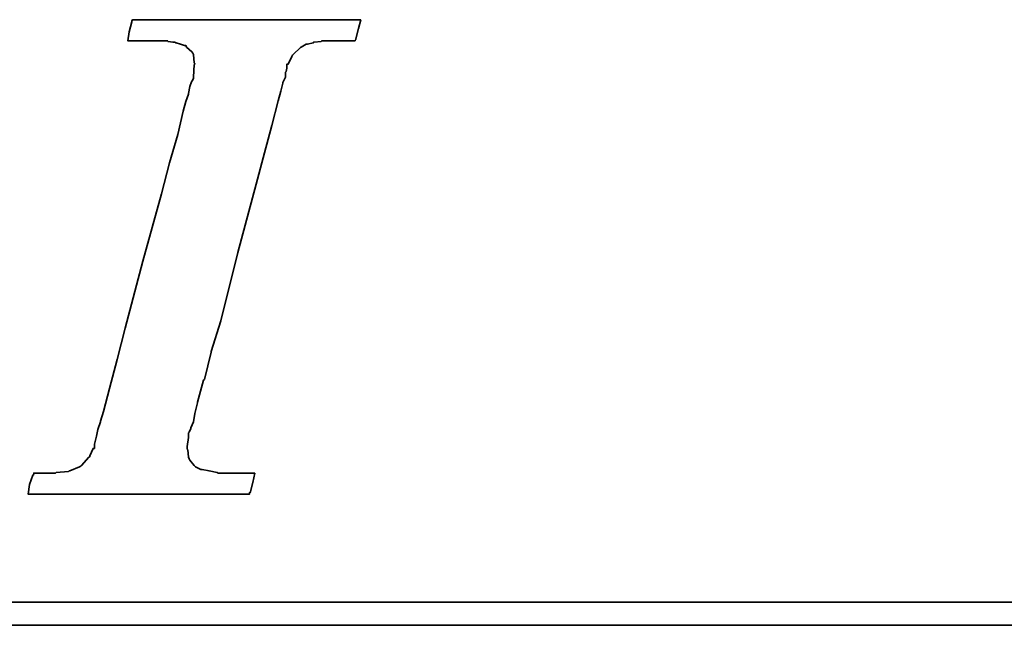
# Model space of a CAD drawing. Extents: x 15 to 1084, y 29 to 151.
# Tile 31 of 51: x 176.61 to 180.15, y 90.91 to 93.08. Entities that reach past the tile are written whole.
import ezdxf

# ---------------------------------------------------------------- set-up
doc = ezdxf.new("R2010")
doc.units = 0
doc.header["$MEASUREMENT"] = 0
doc.layers.add('DIM', color=4, linetype='CONTINUOUS')
doc.layers.add('layer 1', color=7, linetype='CONTINUOUS')

# ---------------------------------------------------------------- blocks, each defined once
blk = doc.blocks.new('TBI MOTION logo(完整正式版)')
at = {"layer": 'layer 1', "color": 22, "lineweight": 35}
for points, knots in [([(-40.59125, -7.94375), (-40.59125, -7.94375), (-40.97375, -7.94375), (-40.97375, -7.94375), (-40.97375, -7.94375), (-40.97375, -7.94375), (-41.38125, -7.94375), (-41.38125, -7.94375), (-41.38125, -7.94375), (-41.38125, -7.94375), (-41.54875, -7.94375), (-41.54875, -7.94375), (-41.54875, -7.94375), (-41.54875, -7.94375), (-41.59875, -7.94375), (-41.59875, -7.94375), (-41.59875, -7.94375), (-41.59875, -7.94375), (-41.88375, -7.94375), (-41.88375, -7.94375), (-41.88375, -7.94375), (-41.88375, -7.94375), (-41.90875, -7.91875), (-41.90875, -7.91875), (-41.90875, -7.91875), (-41.90875, -7.91875), (-42.19875, -7.87125), (-42.19875, -7.87125), (-42.19875, -7.87125), (-42.19875, -7.87125), (-42.43875, -7.82375), (-42.43875, -7.82375), (-42.43875, -7.82375), (-42.43875, -7.82375), (-42.45875, -7.82375), (-42.45875, -7.82375), (-42.45875, -7.82375), (-42.45875, -7.82375), (-42.48625, -7.82375), (-42.48625, -7.82375), (-42.48625, -7.82375), (-42.48625, -7.82375), (-42.67625, -7.72375), (-42.67625, -7.72375), (-42.67625, -7.72375), (-42.67625, -7.72375), (-42.70125, -7.70375), (-42.70125, -7.70375), (-42.70125, -7.70375), (-42.70125, -7.70375), (-42.72375, -7.67875), (-42.72375, -7.67875), (-42.72375, -7.67875), (-42.72375, -7.67875), (-42.86875, -7.48875), (-42.86875, -7.48875), (-42.86875, -7.48875), (-42.86875, -7.48875), (-42.89375, -7.43875), (-42.89375, -7.43875), (-42.89375, -7.43875), (-42.89375, -7.43875), (-42.91875, -7.38875), (-42.91875, -7.38875), (-42.91875, -7.38875), (-42.91875, -7.38875), (-42.93875, -7.12875), (-42.93875, -7.12875), (-42.93875, -7.12875), (-42.93875, -7.12875), (-42.96375, -7.10375), (-42.96375, -7.10375), (-42.96375, -7.10375), (-42.96375, -7.10375), (-42.96375, -7.05375), (-42.96375, -7.05375), (-42.96375, -7.05375), (-42.96375, -7.05375), (-42.96375, -7.00875), (-42.96375, -7.00875), (-42.96375, -7.00875), (-42.96375, -7.00875), (-42.91875, -6.69625), (-42.91875, -6.69625), (-42.91875, -6.69625), (-42.91875, -6.69625), (-42.91875, -6.62375), (-42.91875, -6.62375), (-42.91875, -6.62375), (-42.91875, -6.62375), (-42.91875, -6.59625), (-42.91875, -6.59625), (-42.91875, -6.59625), (-42.91875, -6.59625), (-42.91875, -6.57375), (-42.91875, -6.57375), (-42.91875, -6.57375), (-42.91875, -6.57375), (-42.91875, -6.52875), (-42.91875, -6.52875), (-42.91875, -6.52875), (-42.91875, -6.52875), (-42.89375, -6.50375), (-42.89375, -6.50375), (-42.89375, -6.50375), (-42.89375, -6.50375), (-42.84375, -6.38375), (-42.84375, -6.38375), (-42.84375, -6.38375), (-42.84375, -6.38375), (-42.84375, -6.35875), (-42.84375, -6.35875), (-42.84375, -6.35875), (-42.84375, -6.35875), (-42.74625, -6.14375), (-42.74625, -6.14375), (-42.74625, -6.14375), (-42.74625, -6.14375), (-42.70125, -5.85375), (-42.70125, -5.85375), (-42.70125, -5.85375), (-42.70125, -5.85375), (-42.60375, -5.47125), (-42.60375, -5.47125), (-42.60375, -5.47125), (-42.60375, -5.47125), (-42.60375, -5.44875), (-42.60375, -5.44875), (-42.60375, -5.44875), (-42.60375, -5.44875), (-42.38875, -4.67875), (-42.38875, -4.67875), (-42.38875, -4.67875), (-42.38875, -4.67875), (-42.36375, -4.65375), (-42.36375, -4.65375), (-42.36375, -4.65375), (-42.36375, -4.65375), (-42.12375, -3.69625), (-42.12375, -3.69625), (-42.12375, -3.69625), (-42.12375, -3.69625), (-42.12375, -3.67374), (-42.12375, -3.67374), (-42.12375, -3.67374), (-42.12375, -3.67374), (-41.78875, -2.59374), (-41.78875, -2.59374), (-41.78875, -2.59374), (-41.78875, -2.59374), (-41.18875, -0.19375), (-41.18875, -0.19375), (-41.18875, -0.19375), (-41.18875, -0.19375), (-40.54375, 2.20624), (-40.54375, 2.20624), (-40.54375, 2.20624), (-40.54375, 2.20624), (-40.25375, 3.30875), (-40.25375, 3.30875), (-40.25375, 3.30875), (-40.25375, 3.30875), (-39.98875, 4.27125), (-39.98875, 4.27125), (-39.98875, 4.27125), (-39.98875, 4.27125), (-39.77375, 5.13125), (-39.77375, 5.13125), (-39.77375, 5.13125), (-39.77375, 5.13125), (-39.67875, 5.47125), (-39.67875, 5.47125), (-39.67875, 5.47125), (-39.67875, 5.47125), (-39.60375, 5.75625), (-39.60375, 5.75625), (-39.60375, 5.75625), (-39.60375, 5.75625), (-39.60375, 5.78125), (-39.60375, 5.78125), (-39.60375, 5.78125), (-39.60375, 5.78125), (-39.50875, 5.97125), (-39.50875, 5.97125), (-39.50875, 5.97125), (-39.50875, 5.97125), (-39.50875, 6.13875), (-39.50875, 6.13875), (-39.50875, 6.13875), (-39.50875, 6.13875), (-39.48625, 6.16625), (-39.48625, 6.16625), (-39.48625, 6.16625), (-39.48625, 6.16625), (-39.46125, 6.28625), (-39.46125, 6.28625), (-39.46125, 6.28625), (-39.46125, 6.28625), (-39.46125, 6.42625), (-39.46125, 6.42625), (-39.46125, 6.42625), (-39.46125, 6.42625), (-39.41375, 6.42625), (-39.41375, 6.42625), (-39.41375, 6.42625), (-39.41375, 6.42625), (-39.29375, 6.69125), (-39.29375, 6.69125), (-39.29375, 6.69125), (-39.29375, 6.69125), (-39.26875, 6.74125), (-39.26875, 6.74125), (-39.26875, 6.74125), (-39.26875, 6.74125), (-39.24375, 6.76625), (-39.24375, 6.76625), (-39.24375, 6.76625), (-39.24375, 6.76625), (-38.98375, 7.00624), (-38.98375, 7.00624), (-38.98375, 7.00624), (-38.98375, 7.00624), (-38.95625, 7.02624), (-38.95625, 7.02624), (-38.95625, 7.02624), (-38.95625, 7.02624), (-38.78875, 7.12624), (-38.78875, 7.12624), (-38.78875, 7.12624), (-38.78875, 7.12624), (-38.76375, 7.12624), (-38.76375, 7.12624), (-38.76375, 7.12624), (-38.76375, 7.12624), (-38.74375, 7.12624), (-38.74375, 7.12624), (-38.74375, 7.12624), (-38.74375, 7.12624), (-38.52875, 7.17125), (-38.52875, 7.17125), (-38.52875, 7.17125), (-38.52875, 7.17125), (-38.52875, 7.19624), (-38.52875, 7.19624), (-38.52875, 7.19624), (-38.52875, 7.19624), (-38.50375, 7.19624), (-38.50375, 7.19624), (-38.50375, 7.19624), (-38.50375, 7.19624), (-38.26125, 7.21875), (-38.26125, 7.21875), (-38.26125, 7.21875), (-38.26125, 7.21875), (-38.23875, 7.24624), (-38.23875, 7.24624), (-38.23875, 7.24624), (-38.23875, 7.24624), (-38.21625, 7.24624), (-38.21625, 7.24624), (-38.21625, 7.24624), (-38.21625, 7.24624), (-38.18875, 7.24624), (-38.18875, 7.24624), (-38.18875, 7.24624), (-38.18875, 7.24624), (-37.90375, 7.24624), (-37.90375, 7.24624), (-37.90375, 7.24624), (-37.90375, 7.24624), (-37.85375, 7.24624), (-37.85375, 7.24624), (-37.85375, 7.24624), (-37.85375, 7.24624), (-37.75875, 7.24624), (-37.75875, 7.24624), (-37.75875, 7.24624), (-37.75875, 7.24624), (-37.42375, 7.24624), (-37.42375, 7.24624), (-37.42375, 7.24624), (-37.42375, 7.24624), (-37.08875, 7.24624), (-37.08875, 7.24624), (-37.08875, 7.24624), (-37.08875, 7.24624), (-37.06375, 7.24624), (-37.06375, 7.24624), (-37.06375, 7.24624), (-37.06375, 7.24624), (-37.06375, 7.26624), (-37.06375, 7.26624), (-37.06375, 7.26624), (-37.06375, 7.26624), (-37.03875, 7.29125), (-37.03875, 7.29125), (-37.03875, 7.29125), (-37.03875, 7.29125), (-37.03875, 7.31625), (-37.03875, 7.31625), (-37.03875, 7.31625), (-37.03875, 7.31625), (-36.94125, 7.67625), (-36.94125, 7.67625), (-36.94125, 7.67625), (-36.94125, 7.67625), (-36.86875, 7.98625), (-36.86875, 7.98625), (-36.86875, 7.98625), (-36.86875, 7.98625), (-36.98875, 7.98625), (-36.98875, 7.98625), (-36.98875, 7.98625), (-36.98875, 7.98625), (-37.42375, 7.98625), (-37.42375, 7.98625), (-37.42375, 7.98625), (-37.42375, 7.98625), (-37.94875, 7.98625), (-37.94875, 7.98625), (-37.94875, 7.98625), (-37.94875, 7.98625), (-38.57375, 7.98625), (-38.57375, 7.98625), (-38.57375, 7.98625), (-38.57375, 7.98625), (-39.29375, 7.98625), (-39.29375, 7.98625), (-39.29375, 7.98625), (-39.29375, 7.98625), (-40.82875, 7.98625), (-40.82875, 7.98625), (-40.82875, 7.98625), (-40.82875, 7.98625), (-42.36375, 7.98625), (-42.36375, 7.98625), (-42.36375, 7.98625), (-42.36375, 7.98625), (-43.08375, 7.98625), (-43.08375, 7.98625), (-43.08375, 7.98625), (-43.08375, 7.98625), (-43.70875, 7.98625), (-43.70875, 7.98625), (-43.70875, 7.98625), (-43.70875, 7.98625), (-44.23375, 7.98625), (-44.23375, 7.98625), (-44.23375, 7.98625), (-44.23375, 7.98625), (-44.66875, 7.98625), (-44.66875, 7.98625), (-44.66875, 7.98625), (-44.66875, 7.98625), (-44.88375, 7.98625), (-44.88375, 7.98625), (-44.88375, 7.98625), (-44.88375, 7.98625), (-44.90875, 7.94125), (-44.90875, 7.94125), (-44.90875, 7.94125), (-44.90875, 7.94125), (-44.90875, 7.91625), (-44.90875, 7.91625), (-44.90875, 7.91625), (-44.90875, 7.91625), (-45.00375, 7.55625), (-45.00375, 7.55625), (-45.00375, 7.55625), (-45.00375, 7.55625), (-45.05375, 7.24624), (-45.05375, 7.24624), (-45.05375, 7.24624), (-45.05375, 7.24624), (-44.61875, 7.24624), (-44.61875, 7.24624), (-44.61875, 7.24624), (-44.61875, 7.24624), (-44.11375, 7.24624), (-44.11375, 7.24624), (-44.11375, 7.24624), (-44.11375, 7.24624), (-43.99375, 7.24624), (-43.99375, 7.24624), (-43.99375, 7.24624), (-43.99375, 7.24624), (-43.94625, 7.24624), (-43.94625, 7.24624), (-43.94625, 7.24624), (-43.94625, 7.24624), (-43.92374, 7.24624), (-43.92374, 7.24624), (-43.92374, 7.24624), (-43.92374, 7.24624), (-43.65875, 7.24624), (-43.65875, 7.24624), (-43.65875, 7.24624), (-43.65875, 7.24624), (-43.63875, 7.21875), (-43.63875, 7.21875), (-43.63875, 7.21875), (-43.63875, 7.21875), (-43.46875, 7.19624), (-43.46875, 7.19624), (-43.46875, 7.19624), (-43.46875, 7.19624), (-43.39875, 7.19624), (-43.39875, 7.19624), (-43.39875, 7.19624), (-43.39875, 7.19624), (-43.37125, 7.17125), (-43.37125, 7.17125), (-43.37125, 7.17125), (-43.37125, 7.17125), (-43.34875, 7.17125), (-43.34875, 7.17125), (-43.34875, 7.17125), (-43.34875, 7.17125), (-43.20375, 7.12624), (-43.20375, 7.12624), (-43.20375, 7.12624), (-43.20375, 7.12624), (-43.05875, 7.07624), (-43.05875, 7.07624), (-43.05875, 7.07624), (-43.05875, 7.07624), (-43.01375, 7.07624), (-43.01375, 7.07624), (-43.01375, 7.07624), (-43.01375, 7.07624), (-42.98875, 7.02624), (-42.98875, 7.02624), (-42.98875, 7.02624), (-42.98875, 7.02624), (-42.79875, 6.86125), (-42.79875, 6.86125), (-42.79875, 6.86125), (-42.79875, 6.86125), (-42.77375, 6.81125), (-42.77375, 6.81125), (-42.77375, 6.81125), (-42.77375, 6.81125), (-42.74625, 6.76625), (-42.74625, 6.76625), (-42.74625, 6.76625), (-42.74625, 6.76625), (-42.72375, 6.47625), (-42.72375, 6.47625), (-42.72375, 6.47625), (-42.72375, 6.47625), (-42.70125, 6.45124), (-42.70125, 6.45124), (-42.70125, 6.45124), (-42.70125, 6.45124), (-42.70125, 6.42625), (-42.70125, 6.42625), (-42.70125, 6.42625), (-42.70125, 6.42625), (-42.72375, 6.40625), (-42.72375, 6.40625), (-42.72375, 6.40625), (-42.72375, 6.40625), (-42.74625, 5.97125), (-42.74625, 5.97125), (-42.74625, 5.97125), (-42.74625, 5.97125), (-42.74625, 5.94625), (-42.74625, 5.94625), (-42.74625, 5.94625), (-42.74625, 5.94625), (-42.74625, 5.92625), (-42.74625, 5.92625), (-42.74625, 5.92625), (-42.74625, 5.92625), (-42.77375, 5.87625), (-42.77375, 5.87625), (-42.77375, 5.87625), (-42.77375, 5.87625), (-42.81875, 5.80625), (-42.81875, 5.80625), (-42.81875, 5.80625), (-42.81875, 5.80625), (-42.86875, 5.63625), (-42.86875, 5.63625), (-42.86875, 5.63625), (-42.86875, 5.63625), (-42.91875, 5.39625), (-42.91875, 5.39625), (-42.91875, 5.39625), (-42.91875, 5.39625), (-42.91875, 5.37124), (-42.91875, 5.37124), (-42.91875, 5.37124), (-42.91875, 5.37124), (-43.01375, 5.10874), (-43.01375, 5.10874), (-43.01375, 5.10874), (-43.01375, 5.10874), (-43.10875, 4.77124), (-43.10875, 4.77124), (-43.10875, 4.77124), (-43.10875, 4.77124), (-43.29875, 3.95625), (-43.29875, 3.95625), (-43.29875, 3.95625), (-43.29875, 3.95625), (-43.58875, 2.95125), (-43.58875, 2.95125), (-43.58875, 2.95125), (-43.58875, 2.95125), (-43.87375, 1.87125), (-43.87375, 1.87125), (-43.87375, 1.87125), (-43.87375, 1.87125), (-44.52625, -0.50374), (-44.52625, -0.50374), (-44.52625, -0.50374), (-44.52625, -0.50374), (-45.14875, -2.85375), (-45.14875, -2.85375), (-45.14875, -2.85375), (-45.14875, -2.85375), (-45.43375, -3.95875), (-45.43375, -3.95875), (-45.43375, -3.95875), (-45.43375, -3.95875), (-45.69875, -4.96875), (-45.69875, -4.96875), (-45.69875, -4.96875), (-45.69875, -4.96875), (-45.91375, -5.78375), (-45.91375, -5.78375), (-45.91375, -5.78375), (-45.91375, -5.78375), (-46.01375, -6.11875), (-46.01375, -6.11875), (-46.01375, -6.11875), (-46.01375, -6.11875), (-46.01375, -6.14375), (-46.01375, -6.14375), (-46.01375, -6.14375), (-46.01375, -6.14375), (-46.10875, -6.40875), (-46.10875, -6.40875), (-46.10875, -6.40875), (-46.10875, -6.40875), (-46.15375, -6.64875), (-46.15375, -6.64875), (-46.15375, -6.64875), (-46.15375, -6.64875), (-46.20375, -6.83875), (-46.20375, -6.83875), (-46.20375, -6.83875), (-46.20375, -6.83875), (-46.22875, -6.93375), (-46.22875, -6.93375), (-46.22875, -6.93375), (-46.22875, -6.93375), (-46.22875, -7.07875), (-46.22875, -7.07875), (-46.22875, -7.07875), (-46.22875, -7.07875), (-46.27375, -7.07875), (-46.27375, -7.07875), (-46.27375, -7.07875), (-46.27375, -7.07875), (-46.39375, -7.34375), (-46.39375, -7.34375), (-46.39375, -7.34375), (-46.39375, -7.34375), (-46.39375, -7.36875), (-46.39375, -7.36875), (-46.39375, -7.36875), (-46.39375, -7.36875), (-46.42125, -7.38875), (-46.42125, -7.38875), (-46.42125, -7.38875), (-46.42125, -7.38875), (-46.68375, -7.67875), (-46.68375, -7.67875), (-46.68375, -7.67875), (-46.68375, -7.67875), (-46.70875, -7.70375), (-46.70875, -7.70375), (-46.70875, -7.70375), (-46.70875, -7.70375), (-46.75375, -7.72375), (-46.75375, -7.72375), (-46.75375, -7.72375), (-46.75375, -7.72375), (-47.08875, -7.87125), (-47.08875, -7.87125), (-47.08875, -7.87125), (-47.08875, -7.87125), (-47.11625, -7.87125), (-47.11625, -7.87125), (-47.11625, -7.87125), (-47.11625, -7.87125), (-47.13875, -7.89375), (-47.13875, -7.89375), (-47.13875, -7.89375), (-47.13875, -7.89375), (-47.56875, -7.91875), (-47.56875, -7.91875), (-47.56875, -7.91875), (-47.56875, -7.91875), (-47.59625, -7.94375), (-47.59625, -7.94375), (-47.59625, -7.94375), (-47.59625, -7.94375), (-47.64375, -7.94375), (-47.64375, -7.94375), (-47.64375, -7.94375), (-47.64375, -7.94375), (-47.73625, -7.94375), (-47.73625, -7.94375), (-47.73625, -7.94375), (-47.73625, -7.94375), (-48.07375, -7.94375), (-48.07375, -7.94375), (-48.07375, -7.94375), (-48.07375, -7.94375), (-48.36125, -7.94375), (-48.36125, -7.94375), (-48.36125, -7.94375), (-48.36125, -7.94375), (-48.36125, -7.96625), (-48.36125, -7.96625), (-48.36125, -7.96625), (-48.36125, -7.96625), (-48.36125, -7.99125), (-48.36125, -7.99125), (-48.36125, -7.99125), (-48.36125, -7.99125), (-48.38875, -8.01375), (-48.38875, -8.01375), (-48.38875, -8.01375), (-48.38875, -8.01375), (-48.50875, -8.34875), (-48.50875, -8.34875), (-48.50875, -8.34875), (-48.50875, -8.34875), (-48.55375, -8.68625), (-48.55375, -8.68625), (-48.55375, -8.68625), (-48.55375, -8.68625), (-48.45875, -8.68625), (-48.45875, -8.68625), (-48.45875, -8.68625), (-48.45875, -8.68625), (-48.07375, -8.68625), (-48.07375, -8.68625), (-48.07375, -8.68625), (-48.07375, -8.68625), (-47.52375, -8.68625), (-47.52375, -8.68625), (-47.52375, -8.68625), (-47.52375, -8.68625), (-46.92375, -8.68625), (-46.92375, -8.68625), (-46.92375, -8.68625), (-46.92375, -8.68625), (-46.25375, -8.68625), (-46.25375, -8.68625), (-46.25375, -8.68625), (-46.25375, -8.68625), (-46.20375, -8.68625), (-46.20375, -8.68625), (-46.20375, -8.68625), (-46.20375, -8.68625), (-44.71375, -8.68625), (-44.71375, -8.68625), (-44.71375, -8.68625), (-44.71375, -8.68625), (-43.22875, -8.68625), (-43.22875, -8.68625), (-43.22875, -8.68625), (-43.22875, -8.68625), (-42.55875, -8.68625), (-42.55875, -8.68625), (-42.55875, -8.68625), (-42.55875, -8.68625), (-42.50875, -8.68625), (-42.50875, -8.68625), (-42.50875, -8.68625), (-42.50875, -8.68625), (-41.93375, -8.68625), (-41.93375, -8.68625), (-41.93375, -8.68625), (-41.93375, -8.68625), (-41.38125, -8.68625), (-41.38125, -8.68625), (-41.38125, -8.68625), (-41.38125, -8.68625), (-40.97375, -8.68625), (-40.97375, -8.68625), (-40.97375, -8.68625), (-40.97375, -8.68625), (-40.78125, -8.68625), (-40.78125, -8.68625), (-40.78125, -8.68625), (-40.78125, -8.68625), (-40.78125, -8.63875), (-40.78125, -8.63875), (-40.78125, -8.63875), (-40.78125, -8.63875), (-40.75875, -8.63875), (-40.75875, -8.63875), (-40.75875, -8.63875), (-40.75875, -8.63875), (-40.66375, -8.27875), (-40.66375, -8.27875), (-40.66375, -8.27875), (-40.66375, -8.27875), (-40.59125, -7.94375), (-40.59125, -7.94375)], [0, 0, 0, 0, 0.00558659, 0.00558659, 0.00558659, 0.00558659, 0.01117318, 0.01117318, 0.01117318, 0.01117318, 0.01675978, 0.01675978, 0.01675978, 0.01675978, 0.02234637, 0.02234637, 0.02234637, 0.02234637, 0.02793296, 0.02793296, 0.02793296, 0.02793296, 0.03351955, 0.03351955, 0.03351955, 0.03351955, 0.03910615, 0.03910615, 0.03910615, 0.03910615, 0.04469274, 0.04469274, 0.04469274, 0.04469274, 0.05027933, 0.05027933, 0.05027933, 0.05027933, 0.05586592, 0.05586592, 0.05586592, 0.05586592, 0.06145251, 0.06145251, 0.06145251, 0.06145251, 0.06703911, 0.06703911, 0.06703911, 0.06703911, 0.0726257, 0.0726257, 0.0726257, 0.0726257, 0.07821229, 0.07821229, 0.07821229, 0.07821229, 0.08379888, 0.08379888, 0.08379888, 0.08379888, 0.08938547, 0.08938547, 0.08938547, 0.08938547, 0.09497207, 0.09497207, 0.09497207, 0.09497207, 0.10055866, 0.10055866, 0.10055866, 0.10055866, 0.10614525, 0.10614525, 0.10614525, 0.10614525, 0.11173184, 0.11173184, 0.11173184, 0.11173184, 0.11731844, 0.11731844, 0.11731844, 0.11731844, 0.12290503, 0.12290503, 0.12290503, 0.12290503, 0.12849162, 0.12849162, 0.12849162, 0.12849162, 0.13407821, 0.13407821, 0.13407821, 0.13407821, 0.1396648, 0.1396648, 0.1396648, 0.1396648, 0.1452514, 0.1452514, 0.1452514, 0.1452514, 0.15083799, 0.15083799, 0.15083799, 0.15083799, 0.15642458, 0.15642458, 0.15642458, 0.15642458, 0.16201117, 0.16201117, 0.16201117, 0.16201117, 0.16759777, 0.16759777, 0.16759777, 0.16759777, 0.17318436, 0.17318436, 0.17318436, 0.17318436, 0.17877095, 0.17877095, 0.17877095, 0.17877095, 0.18435754, 0.18435754, 0.18435754, 0.18435754, 0.18994413, 0.18994413, 0.18994413, 0.18994413, 0.19553073, 0.19553073, 0.19553073, 0.19553073, 0.20111732, 0.20111732, 0.20111732, 0.20111732, 0.20670391, 0.20670391, 0.20670391, 0.20670391, 0.2122905, 0.2122905, 0.2122905, 0.2122905, 0.21787709, 0.21787709, 0.21787709, 0.21787709, 0.22346369, 0.22346369, 0.22346369, 0.22346369, 0.22905028, 0.22905028, 0.22905028, 0.22905028, 0.23463687, 0.23463687, 0.23463687, 0.23463687, 0.24022346, 0.24022346, 0.24022346, 0.24022346, 0.24581006, 0.24581006, 0.24581006, 0.24581006, 0.25139665, 0.25139665, 0.25139665, 0.25139665, 0.25698324, 0.25698324, 0.25698324, 0.25698324, 0.26256983, 0.26256983, 0.26256983, 0.26256983, 0.26815642, 0.26815642, 0.26815642, 0.26815642, 0.27374302, 0.27374302, 0.27374302, 0.27374302, 0.27932961, 0.27932961, 0.27932961, 0.27932961, 0.2849162, 0.2849162, 0.2849162, 0.2849162, 0.29050279, 0.29050279, 0.29050279, 0.29050279, 0.29608939, 0.29608939, 0.29608939, 0.29608939, 0.30167598, 0.30167598, 0.30167598, 0.30167598, 0.30726257, 0.30726257, 0.30726257, 0.30726257, 0.31284916, 0.31284916, 0.31284916, 0.31284916, 0.31843575, 0.31843575, 0.31843575, 0.31843575, 0.32402235, 0.32402235, 0.32402235, 0.32402235, 0.32960894, 0.32960894, 0.32960894, 0.32960894, 0.33519553, 0.33519553, 0.33519553, 0.33519553, 0.34078212, 0.34078212, 0.34078212, 0.34078212, 0.34636872, 0.34636872, 0.34636872, 0.34636872, 0.35195531, 0.35195531, 0.35195531, 0.35195531, 0.3575419, 0.3575419, 0.3575419, 0.3575419, 0.36312849, 0.36312849, 0.36312849, 0.36312849, 0.36871508, 0.36871508, 0.36871508, 0.36871508, 0.37430168, 0.37430168, 0.37430168, 0.37430168, 0.37988827, 0.37988827, 0.37988827, 0.37988827, 0.38547486, 0.38547486, 0.38547486, 0.38547486, 0.39106145, 0.39106145, 0.39106145, 0.39106145, 0.39664804, 0.39664804, 0.39664804, 0.39664804, 0.40223464, 0.40223464, 0.40223464, 0.40223464, 0.40782123, 0.40782123, 0.40782123, 0.40782123, 0.41340782, 0.41340782, 0.41340782, 0.41340782, 0.41899441, 0.41899441, 0.41899441, 0.41899441, 0.42458101, 0.42458101, 0.42458101, 0.42458101, 0.4301676, 0.4301676, 0.4301676, 0.4301676, 0.43575419, 0.43575419, 0.43575419, 0.43575419, 0.44134078, 0.44134078, 0.44134078, 0.44134078, 0.44692737, 0.44692737, 0.44692737, 0.44692737, 0.45251397, 0.45251397, 0.45251397, 0.45251397, 0.45810056, 0.45810056, 0.45810056, 0.45810056, 0.46368715, 0.46368715, 0.46368715, 0.46368715, 0.46927374, 0.46927374, 0.46927374, 0.46927374, 0.47486034, 0.47486034, 0.47486034, 0.47486034, 0.48044693, 0.48044693, 0.48044693, 0.48044693, 0.48603352, 0.48603352, 0.48603352, 0.48603352, 0.49162011, 0.49162011, 0.49162011, 0.49162011, 0.4972067, 0.4972067, 0.4972067, 0.4972067, 0.5027933, 0.5027933, 0.5027933, 0.5027933, 0.50837989, 0.50837989, 0.50837989, 0.50837989, 0.51396648, 0.51396648, 0.51396648, 0.51396648, 0.51955307, 0.51955307, 0.51955307, 0.51955307, 0.52513966, 0.52513966, 0.52513966, 0.52513966, 0.53072626, 0.53072626, 0.53072626, 0.53072626, 0.53631285, 0.53631285, 0.53631285, 0.53631285, 0.54189944, 0.54189944, 0.54189944, 0.54189944, 0.54748603, 0.54748603, 0.54748603, 0.54748603, 0.55307263, 0.55307263, 0.55307263, 0.55307263, 0.55865922, 0.55865922, 0.55865922, 0.55865922, 0.56424581, 0.56424581, 0.56424581, 0.56424581, 0.5698324, 0.5698324, 0.5698324, 0.5698324, 0.57541899, 0.57541899, 0.57541899, 0.57541899, 0.58100559, 0.58100559, 0.58100559, 0.58100559, 0.58659218, 0.58659218, 0.58659218, 0.58659218, 0.59217877, 0.59217877, 0.59217877, 0.59217877, 0.59776536, 0.59776536, 0.59776536, 0.59776536, 0.60335196, 0.60335196, 0.60335196, 0.60335196, 0.60893855, 0.60893855, 0.60893855, 0.60893855, 0.61452514, 0.61452514, 0.61452514, 0.61452514, 0.62011173, 0.62011173, 0.62011173, 0.62011173, 0.62569832, 0.62569832, 0.62569832, 0.62569832, 0.63128492, 0.63128492, 0.63128492, 0.63128492, 0.63687151, 0.63687151, 0.63687151, 0.63687151, 0.6424581, 0.6424581, 0.6424581, 0.6424581, 0.64804469, 0.64804469, 0.64804469, 0.64804469, 0.65363128, 0.65363128, 0.65363128, 0.65363128, 0.65921788, 0.65921788, 0.65921788, 0.65921788, 0.66480447, 0.66480447, 0.66480447, 0.66480447, 0.67039106, 0.67039106, 0.67039106, 0.67039106, 0.67597765, 0.67597765, 0.67597765, 0.67597765, 0.68156425, 0.68156425, 0.68156425, 0.68156425, 0.68715084, 0.68715084, 0.68715084, 0.68715084, 0.69273743, 0.69273743, 0.69273743, 0.69273743, 0.69832402, 0.69832402, 0.69832402, 0.69832402, 0.70391061, 0.70391061, 0.70391061, 0.70391061, 0.70949721, 0.70949721, 0.70949721, 0.70949721, 0.7150838, 0.7150838, 0.7150838, 0.7150838, 0.72067039, 0.72067039, 0.72067039, 0.72067039, 0.72625698, 0.72625698, 0.72625698, 0.72625698, 0.73184358, 0.73184358, 0.73184358, 0.73184358, 0.73743017, 0.73743017, 0.73743017, 0.73743017, 0.74301676, 0.74301676, 0.74301676, 0.74301676, 0.74860335, 0.74860335, 0.74860335, 0.74860335, 0.75418994, 0.75418994, 0.75418994, 0.75418994, 0.75977654, 0.75977654, 0.75977654, 0.75977654, 0.76536313, 0.76536313, 0.76536313, 0.76536313, 0.77094972, 0.77094972, 0.77094972, 0.77094972, 0.77653631, 0.77653631, 0.77653631, 0.77653631, 0.78212291, 0.78212291, 0.78212291, 0.78212291, 0.7877095, 0.7877095, 0.7877095, 0.7877095, 0.79329609, 0.79329609, 0.79329609, 0.79329609, 0.79888268, 0.79888268, 0.79888268, 0.79888268, 0.80446927, 0.80446927, 0.80446927, 0.80446927, 0.81005587, 0.81005587, 0.81005587, 0.81005587, 0.81564246, 0.81564246, 0.81564246, 0.81564246, 0.82122905, 0.82122905, 0.82122905, 0.82122905, 0.82681564, 0.82681564, 0.82681564, 0.82681564, 0.83240223, 0.83240223, 0.83240223, 0.83240223, 0.83798883, 0.83798883, 0.83798883, 0.83798883, 0.84357542, 0.84357542, 0.84357542, 0.84357542, 0.84916201, 0.84916201, 0.84916201, 0.84916201, 0.8547486, 0.8547486, 0.8547486, 0.8547486, 0.8603352, 0.8603352, 0.8603352, 0.8603352, 0.86592179, 0.86592179, 0.86592179, 0.86592179, 0.87150838, 0.87150838, 0.87150838, 0.87150838, 0.87709497, 0.87709497, 0.87709497, 0.87709497, 0.88268156, 0.88268156, 0.88268156, 0.88268156, 0.88826816, 0.88826816, 0.88826816, 0.88826816, 0.89385475, 0.89385475, 0.89385475, 0.89385475, 0.89944134, 0.89944134, 0.89944134, 0.89944134, 0.90502793, 0.90502793, 0.90502793, 0.90502793, 0.91061453, 0.91061453, 0.91061453, 0.91061453, 0.91620112, 0.91620112, 0.91620112, 0.91620112, 0.92178771, 0.92178771, 0.92178771, 0.92178771, 0.9273743, 0.9273743, 0.9273743, 0.9273743, 0.93296089, 0.93296089, 0.93296089, 0.93296089, 0.93854749, 0.93854749, 0.93854749, 0.93854749, 0.94413408, 0.94413408, 0.94413408, 0.94413408, 0.94972067, 0.94972067, 0.94972067, 0.94972067, 0.95530726, 0.95530726, 0.95530726, 0.95530726, 0.96089385, 0.96089385, 0.96089385, 0.96089385, 0.96648045, 0.96648045, 0.96648045, 0.96648045, 0.97206704, 0.97206704, 0.97206704, 0.97206704, 0.97765363, 0.97765363, 0.97765363, 0.97765363, 0.98324022, 0.98324022, 0.98324022, 0.98324022, 0.98882682, 0.98882682, 0.98882682, 0.98882682, 0.99441341, 0.99441341, 0.99441341, 0.99441341, 1, 1, 1, 1]), ([(75.90875, -9.47875), (75.90875, -9.47875), (75.90875, -12.28625), (75.90875, -12.28625), (75.90875, -12.28625), (75.90875, -12.28625), (75.90875, -12.47875), (75.90875, -12.47875), (75.90875, -12.47875), (75.90875, -12.47875), (75.71625, -12.47875), (75.71625, -12.47875), (75.71625, -12.47875), (75.71625, -12.47875), (-88.32875, -12.47875), (-88.32875, -12.47875), (-88.32875, -12.47875), (-88.32875, -12.47875), (-88.32875, -13.29375), (-88.32875, -13.29375), (-88.32875, -13.29375), (-88.32875, -13.29375), (82.89125, -13.29375), (82.89125, -13.29375), (82.89125, -13.29375), (82.89125, -13.29375), (75.90875, -9.47875), (75.90875, -9.47875)], [0, 0, 0, 0, 0.14285714, 0.14285714, 0.14285714, 0.14285714, 0.28571429, 0.28571429, 0.28571429, 0.28571429, 0.42857143, 0.42857143, 0.42857143, 0.42857143, 0.57142857, 0.57142857, 0.57142857, 0.57142857, 0.71428571, 0.71428571, 0.71428571, 0.71428571, 0.85714286, 0.85714286, 0.85714286, 0.85714286, 1, 1, 1, 1])]:
    blk.add_open_spline(points, degree=3, knots=knots, dxfattribs=at)

msp = doc.modelspace()

# ---------------------------------------------------------------- block references
at = {"layer": 'DIM', "color": 7, "xscale": 0.1021636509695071, "yscale": 0.1021636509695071, "zscale": 0.1021636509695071}
msp.add_blockref('TBI MOTION logo(完整正式版)', (181.6031, 92.2685), dxfattribs=at)

doc.saveas('drawing.dxf')
